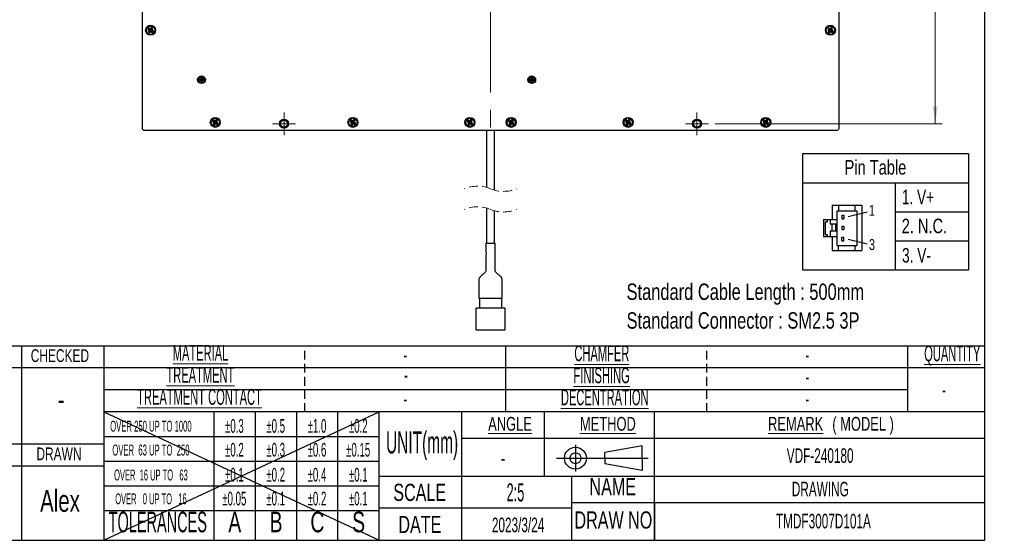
# Model space of a CAD drawing. Header units: millimetres. Extents: x 6 to 294, y 6 to 202.
# Tile 2 of 4: x 151 to 294, y 6 to 82. Entities that reach past the tile are written whole.
import ezdxf

# ---------------------------------------------------------------- set-up
doc = ezdxf.new("R2010")
doc.units = ezdxf.units.MM
doc.linetypes.add('CENTERX2', pattern=[20.32, 12.7, -2.54, 2.54, -2.54])
doc.linetypes.add('HIDDEN', pattern=[1.905, 1.27, -0.635])
doc.styles.add('SLDTEXTSTYLE0', font='TXT', dxfattribs={"width": 0.75})
doc.styles.add('SLDTEXTSTYLE1', font='TXT', dxfattribs={"width": 0.7})
doc.styles.add('SLDTEXTSTYLE2', font='TXT', dxfattribs={"width": 0.605})
doc.styles.add('SLDTEXTSTYLE3', font='TXT', dxfattribs={"width": 0.525})
doc.styles.add('SLDTEXTSTYLE4', font='TXT', dxfattribs={"width": 0.515789})
doc.styles.add('SLDTEXTSTYLE5', font='TXT', dxfattribs={"width": 0.514474})
doc.dimstyles.new('SLDDIMSTYLE0', dxfattribs={"dimtxt": 2.116667, "dimasz": 2.5, "dimexe": 0, "dimexo": 0.0625, "dimgap": 0.529167, "dimtad": 1, "dimdec": 1, "dimlfac": 2.5, "dimrnd": 1e-09, "dimzin": 4, "dimdsep": 46, "dimtxsty": 'SLDTEXTSTYLE0', "dimsah": 1, "dimcen": 0.09, "dimadec": 0, "dimazin": 1, "dimtfac": 1, "dimtdec": 1, "dimtofl": 0, "dimtmove": 0, "dimatfit": 3, "dimfxl": 1, "dimfrac": 2, "dimtolj": 1, "dimtzin": 12, "dimarcsym": 0})

# ---------------------------------------------------------------- blocks, each defined once
blk = doc.blocks.new('SW_NOTE_0')
at = {"color": 0, "linetype": 'Continuous', "lineweight": 0, "char_height": 2.3813, "attachment_point": 1, "style": 'SLDTEXTSTYLE0'}
for s, insert in [('Standard Cable Length : 500mm', (0, 3.07)), ('Standard Connector : SM2.5 3P', (0, -1.11))]:
    blk.add_mtext(s, dxfattribs=dict(at, insert=insert))
blk = doc.blocks.new('SW_NOTE_2')
at = {"color": 0, "linetype": 'Continuous', "lineweight": 0, "char_height": 2, "attachment_point": 2, "style": 'SLDTEXTSTYLE1'}
for s, insert in [('\\LREMARK', (4.5, 2.58)), ('( MODEL )', (14.3, 2.58))]:
    blk.add_mtext(s, dxfattribs=dict(at, insert=insert))
blk = doc.blocks.new('_D_8')
at = {"color": 7, "linetype": 'Continuous', "lineweight": 18}
for p, q in [((251.98, 142.21), (284.94, 142.21)), ((283.94, 142.21), (283.94, 67.01)), ((251.98, 67.01), (284.94, 67.01))]:
    blk.add_line(p, q, dxfattribs=at)
for points in [[(283.94, 142.21), (283.59, 139.71), (284.29, 139.71)], [(283.94, 67.01), (284.29, 69.51), (283.59, 69.51)]]:
    blk.add_solid(points, dxfattribs=at)
at = {"color": 7, "linetype": 'Continuous', "lineweight": 18, "insert": (281.22, 101.79), "char_height": 2.117, "attachment_point": 1, "rotation": 90, "style": 'SLDTEXTSTYLE0'}
blk.add_mtext('188.0', dxfattribs=at)
blk = doc.blocks.new('SW_CENTERMARKSYMBOL_4')
at = {"color": 0, "linetype": 'Continuous', "lineweight": 18}
for p, q in [((0, 1), (0, 1.66)), ((-1, 0), (-1.66, 0)), ((0, 0), (-1, 0)), ((0, 0), (0, 1)), ((0, 0), (0, -1)), ((0, 0), (1, 0)), ((1, 0), (1.66, 0)), ((0, -1), (0, -1.66))]:
    blk.add_line(p, q, dxfattribs=at)
blk = doc.blocks.new('SW_CENTERMARKSYMBOL_5')
at = {"color": 0, "linetype": 'Continuous', "lineweight": 18}
for p, q in [((0, 1), (0, 1.66)), ((-1, 0), (-1.66, 0)), ((0, 0), (-1, 0)), ((0, 0), (0, 1)), ((0, 0), (0, -1)), ((0, 0), (1, 0)), ((1, 0), (1.66, 0)), ((0, -1), (0, -1.66))]:
    blk.add_line(p, q, dxfattribs=at)

msp = doc.modelspace()

# ---------------------------------------------------------------- linework, layer by layer
at = {"color": 7, "linetype": 'Continuous', "lineweight": 25}
for p, q in [((291.144, 6.453), (291.144, 199.039)), ((168.716, 66.212), (168.716, 143.012)), ((269.916, 143.012), (269.916, 66.212)), ((169.642, 80.927), (169.514, 80.724)), ((169.637, 80.752), (169.514, 80.724)), ((169.514, 80.724), (169.751, 80.575)), ((169.751, 80.575), (169.601, 80.338)), ((169.724, 80.366), (169.601, 80.338)), ((169.601, 80.338), (169.804, 80.21)), ((169.67, 80.804), (169.637, 80.752)), ((169.637, 80.752), (169.873, 80.602)), ((169.879, 80.777), (169.642, 80.927)), ((169.67, 80.804), (169.642, 80.927)), ((169.907, 80.655), (169.67, 80.804)), ((169.873, 80.602), (169.724, 80.366)), ((169.724, 80.366), (169.776, 80.333)), ((169.873, 80.602), (169.751, 80.575)), ((169.776, 80.333), (169.926, 80.569)), ((169.776, 80.333), (169.804, 80.21)), ((169.804, 80.21), (169.953, 80.446)), ((170.028, 81.014), (169.879, 80.777)), ((169.907, 80.655), (169.879, 80.777)), ((170.056, 80.891), (169.907, 80.655)), ((169.926, 80.569), (169.953, 80.446)), ((169.926, 80.569), (170.162, 80.42)), ((169.953, 80.446), (170.19, 80.297)), ((169.959, 80.622), (170.108, 80.858)), ((169.959, 80.622), (170.082, 80.649)), ((170.195, 80.472), (169.959, 80.622)), ((170.231, 80.886), (170.028, 81.014)), ((170.056, 80.891), (170.028, 81.014)), ((170.108, 80.858), (170.056, 80.891)), ((170.082, 80.649), (170.231, 80.886)), ((170.318, 80.5), (170.082, 80.649)), ((170.108, 80.858), (170.231, 80.886)), ((170.162, 80.42), (170.195, 80.472)), ((170.162, 80.42), (170.19, 80.297)), ((170.19, 80.297), (170.318, 80.5)), ((170.195, 80.472), (170.318, 80.5)), ((268.442, 80.927), (268.314, 80.724)), ((268.437, 80.752), (268.314, 80.724)), ((268.314, 80.724), (268.551, 80.575)), ((268.551, 80.575), (268.401, 80.338)), ((268.524, 80.366), (268.401, 80.338)), ((268.401, 80.338), (268.604, 80.21)), ((268.47, 80.804), (268.437, 80.752)), ((268.437, 80.752), (268.673, 80.602)), ((268.679, 80.777), (268.442, 80.927)), ((268.47, 80.804), (268.442, 80.927)), ((268.707, 80.655), (268.47, 80.804)), ((268.673, 80.602), (268.524, 80.366)), ((268.524, 80.366), (268.576, 80.333)), ((268.673, 80.602), (268.551, 80.575)), ((268.576, 80.333), (268.726, 80.569)), ((268.576, 80.333), (268.604, 80.21)), ((268.604, 80.21), (268.753, 80.446)), ((268.828, 81.014), (268.679, 80.777)), ((268.707, 80.655), (268.679, 80.777)), ((268.856, 80.891), (268.707, 80.655)), ((268.726, 80.569), (268.753, 80.446)), ((268.726, 80.569), (268.962, 80.42)), ((268.753, 80.446), (268.99, 80.297)), ((268.759, 80.622), (268.908, 80.858)), ((268.759, 80.622), (268.882, 80.649)), ((268.995, 80.472), (268.759, 80.622)), ((269.031, 80.886), (268.828, 81.014)), ((268.856, 80.891), (268.828, 81.014)), ((268.908, 80.858), (268.856, 80.891)), ((268.882, 80.649), (269.031, 80.886)), ((269.118, 80.5), (268.882, 80.649)), ((268.908, 80.858), (269.031, 80.886)), ((268.962, 80.42), (268.995, 80.472)), ((268.962, 80.42), (268.99, 80.297)), ((268.99, 80.297), (269.118, 80.5)), ((268.995, 80.472), (269.118, 80.5)), ((177.226, 73.502), (176.996, 73.502)), ((176.996, 73.502), (176.996, 73.322)), ((177.085, 73.413), (176.996, 73.502)), ((177.085, 73.411), (176.996, 73.322)), ((176.996, 73.322), (177.226, 73.322)), ((177.315, 73.413), (177.085, 73.413)), ((177.085, 73.413), (177.085, 73.411)), ((177.085, 73.411), (177.315, 73.411)), ((177.406, 73.732), (177.226, 73.732)), ((177.226, 73.732), (177.226, 73.502)), ((177.315, 73.643), (177.226, 73.732)), ((177.315, 73.413), (177.226, 73.502)), ((177.315, 73.411), (177.226, 73.322)), ((177.226, 73.322), (177.226, 73.092)), ((177.315, 73.181), (177.226, 73.092)), ((177.226, 73.092), (177.406, 73.092)), ((177.317, 73.643), (177.315, 73.643)), ((177.315, 73.643), (177.315, 73.413)), ((177.315, 73.411), (177.315, 73.181)), ((177.315, 73.181), (177.317, 73.181)), ((177.317, 73.643), (177.406, 73.732)), ((177.317, 73.413), (177.317, 73.643)), ((177.317, 73.413), (177.406, 73.502)), ((177.547, 73.413), (177.317, 73.413)), ((177.317, 73.411), (177.406, 73.322)), ((177.317, 73.411), (177.547, 73.411)), ((177.317, 73.181), (177.317, 73.411)), ((177.317, 73.181), (177.406, 73.092)), ((177.406, 73.502), (177.406, 73.732)), ((177.636, 73.502), (177.406, 73.502)), ((177.406, 73.092), (177.406, 73.322)), ((177.406, 73.322), (177.636, 73.322)), ((177.547, 73.413), (177.636, 73.502)), ((177.547, 73.411), (177.547, 73.413)), ((177.547, 73.411), (177.636, 73.322)), ((177.636, 73.322), (177.636, 73.502)), ((225.226, 73.502), (224.996, 73.502)), ((224.996, 73.502), (224.996, 73.322)), ((225.085, 73.413), (224.996, 73.502)), ((225.085, 73.411), (224.996, 73.322)), ((224.996, 73.322), (225.226, 73.322)), ((225.315, 73.413), (225.085, 73.413)), ((225.085, 73.413), (225.085, 73.411)), ((225.085, 73.411), (225.315, 73.411)), ((225.406, 73.732), (225.226, 73.732)), ((225.226, 73.732), (225.226, 73.502)), ((225.315, 73.643), (225.226, 73.732)), ((225.315, 73.413), (225.226, 73.502)), ((225.315, 73.411), (225.226, 73.322)), ((225.226, 73.322), (225.226, 73.092)), ((225.315, 73.181), (225.226, 73.092)), ((225.226, 73.092), (225.406, 73.092)), ((225.317, 73.643), (225.315, 73.643)), ((225.315, 73.643), (225.315, 73.413)), ((225.315, 73.411), (225.315, 73.181)), ((225.315, 73.181), (225.317, 73.181)), ((225.317, 73.643), (225.406, 73.732)), ((225.317, 73.413), (225.317, 73.643)), ((225.317, 73.413), (225.406, 73.502)), ((225.547, 73.413), (225.317, 73.413)), ((225.317, 73.411), (225.406, 73.322)), ((225.317, 73.411), (225.547, 73.411)), ((225.317, 73.181), (225.317, 73.411)), ((225.317, 73.181), (225.406, 73.092)), ((225.406, 73.502), (225.406, 73.732)), ((225.636, 73.502), (225.406, 73.502)), ((225.406, 73.092), (225.406, 73.322)), ((225.406, 73.322), (225.636, 73.322)), ((225.547, 73.413), (225.636, 73.502)), ((225.547, 73.411), (225.547, 73.413)), ((225.547, 73.411), (225.636, 73.322)), ((225.636, 73.322), (225.636, 73.502)), ((179.042, 67.527), (178.914, 67.324)), ((179.037, 67.352), (178.914, 67.324)), ((178.914, 67.324), (179.151, 67.175)), ((179.07, 67.404), (179.037, 67.352)), ((179.037, 67.352), (179.273, 67.202)), ((179.279, 67.377), (179.042, 67.527)), ((179.07, 67.404), (179.042, 67.527)), ((179.307, 67.255), (179.07, 67.404)), ((179.428, 67.614), (179.279, 67.377)), ((179.307, 67.255), (179.279, 67.377)), ((179.456, 67.491), (179.307, 67.255)), ((179.359, 67.222), (179.508, 67.458)), ((179.631, 67.486), (179.428, 67.614)), ((179.456, 67.491), (179.428, 67.614)), ((179.508, 67.458), (179.456, 67.491)), ((179.482, 67.249), (179.631, 67.486)), ((179.508, 67.458), (179.631, 67.486)), ((199.042, 67.527), (198.914, 67.324)), ((199.037, 67.352), (198.914, 67.324)), ((198.914, 67.324), (199.151, 67.175)), ((199.07, 67.404), (199.037, 67.352)), ((199.037, 67.352), (199.273, 67.202)), ((199.279, 67.377), (199.042, 67.527)), ((199.07, 67.404), (199.042, 67.527)), ((199.307, 67.255), (199.07, 67.404)), ((199.428, 67.614), (199.279, 67.377)), ((199.307, 67.255), (199.279, 67.377)), ((199.456, 67.491), (199.307, 67.255)), ((199.359, 67.222), (199.508, 67.458)), ((199.631, 67.486), (199.428, 67.614)), ((199.456, 67.491), (199.428, 67.614)), ((199.508, 67.458), (199.456, 67.491)), ((199.482, 67.249), (199.631, 67.486)), ((199.508, 67.458), (199.631, 67.486)), ((216.042, 67.527), (215.914, 67.324)), ((216.037, 67.352), (215.914, 67.324)), ((215.914, 67.324), (216.151, 67.175)), ((216.07, 67.404), (216.037, 67.352)), ((216.037, 67.352), (216.273, 67.202)), ((216.279, 67.377), (216.042, 67.527)), ((216.07, 67.404), (216.042, 67.527)), ((216.307, 67.255), (216.07, 67.404)), ((216.428, 67.614), (216.279, 67.377)), ((216.307, 67.255), (216.279, 67.377)), ((216.456, 67.491), (216.307, 67.255)), ((216.359, 67.222), (216.508, 67.458)), ((216.631, 67.486), (216.428, 67.614)), ((216.456, 67.491), (216.428, 67.614)), ((216.508, 67.458), (216.456, 67.491)), ((216.482, 67.249), (216.631, 67.486)), ((216.508, 67.458), (216.631, 67.486)), ((222.042, 67.527), (221.914, 67.324)), ((222.037, 67.352), (221.914, 67.324)), ((221.914, 67.324), (222.151, 67.175)), ((222.07, 67.404), (222.037, 67.352)), ((222.037, 67.352), (222.273, 67.202)), ((222.279, 67.377), (222.042, 67.527)), ((222.07, 67.404), (222.042, 67.527)), ((222.307, 67.255), (222.07, 67.404)), ((222.428, 67.614), (222.279, 67.377)), ((222.307, 67.255), (222.279, 67.377)), ((222.456, 67.491), (222.307, 67.255)), ((222.359, 67.222), (222.508, 67.458)), ((222.631, 67.486), (222.428, 67.614)), ((222.456, 67.491), (222.428, 67.614)), ((222.508, 67.458), (222.456, 67.491)), ((222.482, 67.249), (222.631, 67.486)), ((222.508, 67.458), (222.631, 67.486)), ((239.042, 67.527), (238.914, 67.324)), ((239.037, 67.352), (238.914, 67.324)), ((238.914, 67.324), (239.151, 67.175)), ((239.07, 67.404), (239.037, 67.352)), ((239.037, 67.352), (239.273, 67.202)), ((239.279, 67.377), (239.042, 67.527)), ((239.07, 67.404), (239.042, 67.527)), ((239.307, 67.255), (239.07, 67.404)), ((239.428, 67.614), (239.279, 67.377)), ((239.307, 67.255), (239.279, 67.377)), ((239.456, 67.491), (239.307, 67.255)), ((239.359, 67.222), (239.508, 67.458)), ((239.631, 67.486), (239.428, 67.614)), ((239.456, 67.491), (239.428, 67.614)), ((239.508, 67.458), (239.456, 67.491)), ((239.482, 67.249), (239.631, 67.486)), ((239.508, 67.458), (239.631, 67.486)), ((259.042, 67.527), (258.914, 67.324)), ((259.037, 67.352), (258.914, 67.324)), ((258.914, 67.324), (259.151, 67.175)), ((259.07, 67.404), (259.037, 67.352)), ((259.037, 67.352), (259.273, 67.202)), ((259.279, 67.377), (259.042, 67.527)), ((259.07, 67.404), (259.042, 67.527)), ((259.307, 67.255), (259.07, 67.404)), ((259.428, 67.614), (259.279, 67.377)), ((259.307, 67.255), (259.279, 67.377)), ((259.456, 67.491), (259.307, 67.255)), ((259.359, 67.222), (259.508, 67.458)), ((259.631, 67.486), (259.428, 67.614)), ((259.456, 67.491), (259.428, 67.614)), ((259.508, 67.458), (259.456, 67.491)), ((259.482, 67.249), (259.631, 67.486)), ((259.508, 67.458), (259.631, 67.486)), ((168.716, 66.212), (168.916, 66.012)), ((269.716, 66.012), (168.916, 66.012)), ((179.151, 67.175), (179.001, 66.938)), ((179.124, 66.966), (179.001, 66.938)), ((179.001, 66.938), (179.204, 66.81)), ((179.273, 67.202), (179.124, 66.966)), ((179.124, 66.966), (179.176, 66.933)), ((179.273, 67.202), (179.151, 67.175)), ((179.176, 66.933), (179.326, 67.169)), ((179.176, 66.933), (179.204, 66.81)), ((179.204, 66.81), (179.353, 67.046)), ((179.326, 67.169), (179.353, 67.046)), ((179.326, 67.169), (179.562, 67.02)), ((179.353, 67.046), (179.59, 66.897)), ((179.359, 67.222), (179.482, 67.249)), ((179.595, 67.072), (179.359, 67.222)), ((179.718, 67.1), (179.482, 67.249)), ((179.562, 67.02), (179.595, 67.072)), ((179.562, 67.02), (179.59, 66.897)), ((179.59, 66.897), (179.718, 67.1)), ((179.595, 67.072), (179.718, 67.1)), ((199.151, 67.175), (199.001, 66.938)), ((199.124, 66.966), (199.001, 66.938)), ((199.001, 66.938), (199.204, 66.81)), ((199.273, 67.202), (199.124, 66.966)), ((199.124, 66.966), (199.176, 66.933)), ((199.273, 67.202), (199.151, 67.175)), ((199.176, 66.933), (199.326, 67.169)), ((199.176, 66.933), (199.204, 66.81)), ((199.204, 66.81), (199.353, 67.046)), ((199.326, 67.169), (199.353, 67.046)), ((199.326, 67.169), (199.562, 67.02)), ((199.353, 67.046), (199.59, 66.897)), ((199.359, 67.222), (199.482, 67.249)), ((199.595, 67.072), (199.359, 67.222)), ((199.718, 67.1), (199.482, 67.249)), ((199.562, 67.02), (199.595, 67.072)), ((199.562, 67.02), (199.59, 66.897)), ((199.59, 66.897), (199.718, 67.1)), ((199.595, 67.072), (199.718, 67.1)), ((216.151, 67.175), (216.001, 66.938)), ((216.124, 66.966), (216.001, 66.938)), ((216.001, 66.938), (216.204, 66.81)), ((216.273, 67.202), (216.124, 66.966)), ((216.124, 66.966), (216.176, 66.933)), ((216.273, 67.202), (216.151, 67.175)), ((216.176, 66.933), (216.326, 67.169)), ((216.176, 66.933), (216.204, 66.81)), ((216.204, 66.81), (216.353, 67.046)), ((216.326, 67.169), (216.353, 67.046)), ((216.326, 67.169), (216.562, 67.02)), ((216.353, 67.046), (216.59, 66.897)), ((216.359, 67.222), (216.482, 67.249)), ((216.595, 67.072), (216.359, 67.222)), ((216.718, 67.1), (216.482, 67.249)), ((216.562, 67.02), (216.595, 67.072)), ((216.562, 67.02), (216.59, 66.897)), ((216.59, 66.897), (216.718, 67.1)), ((216.595, 67.072), (216.718, 67.1)), ((218.716, 66.012), (218.716, 57.766)), ((219.916, 57.354), (219.916, 66.012)), ((222.151, 67.175), (222.001, 66.938)), ((222.124, 66.966), (222.001, 66.938)), ((222.001, 66.938), (222.204, 66.81)), ((222.273, 67.202), (222.124, 66.966)), ((222.124, 66.966), (222.176, 66.933)), ((222.273, 67.202), (222.151, 67.175)), ((222.176, 66.933), (222.326, 67.169)), ((222.176, 66.933), (222.204, 66.81)), ((222.204, 66.81), (222.353, 67.046)), ((222.326, 67.169), (222.353, 67.046)), ((222.326, 67.169), (222.562, 67.02)), ((222.353, 67.046), (222.59, 66.897)), ((222.359, 67.222), (222.482, 67.249)), ((222.595, 67.072), (222.359, 67.222)), ((222.718, 67.1), (222.482, 67.249)), ((222.562, 67.02), (222.595, 67.072)), ((222.562, 67.02), (222.59, 66.897)), ((222.59, 66.897), (222.718, 67.1)), ((222.595, 67.072), (222.718, 67.1)), ((239.151, 67.175), (239.001, 66.938)), ((239.124, 66.966), (239.001, 66.938)), ((239.001, 66.938), (239.204, 66.81)), ((239.273, 67.202), (239.124, 66.966)), ((239.124, 66.966), (239.176, 66.933)), ((239.273, 67.202), (239.151, 67.175)), ((239.176, 66.933), (239.326, 67.169)), ((239.176, 66.933), (239.204, 66.81)), ((239.204, 66.81), (239.353, 67.046)), ((239.326, 67.169), (239.353, 67.046)), ((239.326, 67.169), (239.562, 67.02)), ((239.353, 67.046), (239.59, 66.897)), ((239.359, 67.222), (239.482, 67.249)), ((239.595, 67.072), (239.359, 67.222)), ((239.718, 67.1), (239.482, 67.249)), ((239.562, 67.02), (239.595, 67.072)), ((239.562, 67.02), (239.59, 66.897)), ((239.59, 66.897), (239.718, 67.1)), ((239.595, 67.072), (239.718, 67.1)), ((259.151, 67.175), (259.001, 66.938)), ((259.124, 66.966), (259.001, 66.938)), ((259.001, 66.938), (259.204, 66.81)), ((259.273, 67.202), (259.124, 66.966)), ((259.124, 66.966), (259.176, 66.933)), ((259.273, 67.202), (259.151, 67.175)), ((259.176, 66.933), (259.326, 67.169)), ((259.176, 66.933), (259.204, 66.81)), ((259.204, 66.81), (259.353, 67.046)), ((259.326, 67.169), (259.353, 67.046)), ((259.326, 67.169), (259.562, 67.02)), ((259.353, 67.046), (259.59, 66.897)), ((259.359, 67.222), (259.482, 67.249)), ((259.595, 67.072), (259.359, 67.222)), ((259.718, 67.1), (259.482, 67.249)), ((259.562, 67.02), (259.595, 67.072)), ((259.562, 67.02), (259.59, 66.897)), ((259.59, 66.897), (259.718, 67.1)), ((259.595, 67.072), (259.718, 67.1)), ((269.716, 66.012), (269.916, 66.212)), ((288.789, 62.64), (264.677, 62.64)), ((264.677, 62.64), (264.677, 45.795)), ((288.789, 62.64), (288.789, 45.795)), ((264.677, 58.429), (288.789, 58.429)), ((278.136, 58.429), (278.136, 45.795)), ((218.716, 54.766), (218.716, 49.646)), ((268.947, 55.181), (273.277, 55.181)), ((268.947, 55.181), (268.947, 53.079)), ((269.865, 55.181), (269.865, 54.366)), ((272.318, 54.366), (272.318, 55.181)), ((273.277, 55.181), (273.277, 48.598)), ((219.916, 49.646), (219.916, 54.354)), ((267.701, 53.079), (269.677, 53.079)), ((267.701, 53.079), (267.701, 50.612)), ((268.221, 53.079), (268.221, 52.776)), ((268.657, 53.079), (268.657, 52.395)), ((269.677, 54.366), (272.53, 54.366)), ((269.677, 49.334), (269.677, 54.366)), ((270.345, 53.707), (270.345, 53.188)), ((270.345, 53.707), (270.653, 53.707)), ((270.345, 53.188), (270.653, 53.188)), ((270.653, 53.707), (270.653, 53.188)), ((271.279, 53.522), (274.067, 54.215)), ((272.53, 54.366), (272.53, 49.334)), ((278.136, 54.218), (288.789, 54.218)), ((267.923, 52.776), (267.923, 50.922)), ((267.923, 52.776), (268.221, 52.776)), ((269.677, 52.395), (268.657, 52.395)), ((268.894, 52.395), (268.894, 51.381)), ((269.469, 52.395), (269.469, 51.381)), ((270.345, 52.14), (270.345, 51.62)), ((270.345, 52.14), (270.653, 52.14)), ((270.345, 51.62), (270.653, 51.62)), ((270.653, 52.14), (270.653, 51.62)), ((267.701, 50.612), (269.677, 50.612)), ((267.923, 50.922), (268.221, 50.922)), ((268.221, 50.922), (268.221, 50.612)), ((269.677, 51.381), (268.657, 51.381)), ((268.657, 51.381), (268.657, 50.612)), ((268.944, 50.612), (268.944, 48.598)), ((270.345, 50.54), (270.653, 50.54)), ((270.345, 50.012), (270.345, 50.54)), ((270.653, 50.012), (270.653, 50.54)), ((271.279, 50.25), (274.059, 49.555)), ((218.636, 49.646), (219.996, 49.646)), ((269.677, 49.334), (272.53, 49.334)), ((269.865, 48.598), (269.865, 49.334)), ((270.345, 50.012), (270.653, 50.012)), ((272.318, 48.598), (272.318, 49.334)), ((278.136, 50.006), (288.789, 50.006)), ((268.944, 48.598), (273.277, 48.598)), ((264.677, 45.795), (288.789, 45.795)), ((217.636, 41.646), (217.836, 41.646)), ((217.716, 41.646), (217.716, 40.226)), ((217.836, 41.646), (220.796, 41.646)), ((220.796, 41.646), (220.996, 41.646)), ((220.916, 41.646), (220.916, 40.226)), ((217.216, 37.026), (217.216, 40.226)), ((221.416, 40.226), (217.216, 40.226)), ((221.416, 40.226), (221.416, 37.026)), ((221.416, 37.026), (217.216, 37.026)), ((139.144, 34.72), (291.144, 34.72)), ((151.144, 34.72), (151.144, 6.453)), ((163.144, 34.72), (163.144, 6.453)), ((221.544, 25.12), (221.544, 34.72)), ((279.944, 25.12), (279.944, 34.72)), ((291.144, 31.52), (139.144, 31.52)), ((279.944, 28.32), (163.144, 28.32)), ((291.144, 25.12), (163.144, 25.12)), ((163.144, 25.12), (203.144, 6.453)), ((163.144, 6.453), (203.144, 25.12)), ((179.144, 6.453), (179.144, 25.12)), ((185.144, 6.453), (185.144, 25.12)), ((191.144, 6.453), (191.144, 25.12)), ((197.144, 6.453), (197.144, 25.12)), ((203.144, 6.453), (203.144, 25.12)), ((215.144, 15.786), (215.144, 25.12)), ((227.144, 15.786), (227.144, 25.12)), ((243.144, 6.453), (243.144, 25.12)), ((203.144, 21.52), (163.144, 21.52)), ((163.144, 20.453), (139.144, 20.453)), ((291.144, 21.253), (215.144, 21.253)), ((231.658, 20.314), (231.658, 16.474)), ((241.354, 20.174), (235.917, 19.205)), ((241.354, 18.394), (241.354, 20.174)), ((235.917, 18.394), (235.917, 19.205)), ((163.144, 17.253), (139.144, 17.253)), ((203.144, 17.92), (163.144, 17.92)), ((228.88, 18.394), (242.206, 18.394)), ((235.917, 18.394), (235.917, 17.583)), ((241.354, 16.614), (235.917, 17.583)), ((241.354, 18.394), (241.354, 16.614)), ((203.144, 15.786), (291.144, 15.786)), ((215.144, 6.453), (215.144, 15.786)), ((231.144, 6.453), (231.144, 15.786)), ((203.144, 14.32), (163.144, 14.32)), ((291.144, 11.92), (231.144, 11.92)), ((243.144, 11.92), (243.144, 6.453)), ((203.144, 10.72), (163.144, 10.72)), ((231.144, 11.12), (203.144, 11.12)), ((5.901, 6.453), (291.144, 6.453))]:
    msp.add_line(p, q, dxfattribs=at)
at = {"color": 7, "linetype": 'CENTERX2', "lineweight": 18}
msp.add_line((219.316, 145.212), (219.316, 64.012), dxfattribs=at)
at = {"color": 7, "linetype": 'HIDDEN', "lineweight": 25}
for p, q in [((192.344, 25.12), (192.344, 34.72)), ((250.744, 25.12), (250.744, 34.72))]:
    msp.add_line(p, q, dxfattribs=at)
at = {"color": 7, "linetype": 'Continuous', "lineweight": 25}
for centre, radius in [((169.916, 80.612), 0.72), ((169.916, 80.612), 0.6), ((268.716, 80.612), 0.72), ((268.716, 80.612), 0.6), ((177.316, 73.412), 0.56), ((177.316, 73.412), 0.48), ((225.316, 73.412), 0.56), ((225.316, 73.412), 0.48), ((179.316, 67.212), 0.72), ((179.316, 67.212), 0.6), ((189.316, 67.012), 0.66), ((189.316, 67.012), 0.5), ((199.316, 67.212), 0.72), ((199.316, 67.212), 0.6), ((216.316, 67.212), 0.72), ((216.316, 67.212), 0.6), ((222.316, 67.212), 0.72), ((222.316, 67.212), 0.6), ((239.316, 67.212), 0.72), ((239.316, 67.212), 0.6), ((249.316, 67.012), 0.66), ((249.316, 67.012), 0.5), ((259.316, 67.212), 0.72), ((259.316, 67.212), 0.6), ((231.658, 18.394), 1.6), ((231.658, 18.394), 0.8)]:
    msp.add_circle(centre, radius, dxfattribs=at)
at = {"color": 7, "linetype": 'HIDDEN', "lineweight": 18}
for centre, start, end in [((217.429, 53.03), 67.38014, 112.61986), ((221.204, 62.09), 247.38014, 292.61986), ((217.429, 50.03), 67.38014, 112.61986), ((221.204, 59.09), 247.38014, 292.61986)]:
    msp.add_arc(centre, 4.908, start, end, dxfattribs=at)
at = {"color": 7, "linetype": 'Continuous', "lineweight": 25}
for points, knots in [([(218.636, 49.646), (218.654, 48.858), (218.682, 47.651), (218.596, 46.315), (218.676, 45.649), (218.517, 45.375), (218.278, 45.153), (217.999, 44.971), (217.794, 44.766), (217.713, 44.646), (217.666, 44.551), (217.638, 44.462), (217.622, 44.374), (217.615, 44.308), (217.612, 44.25), (217.612, 44.203), (217.613, 44.163), (217.614, 44.121), (217.617, 44.08), (217.619, 44.041), (217.623, 43.996), (217.627, 43.947), (217.637, 43.853), (217.639, 43.758), (217.636, 43.651), (217.636, 43.54), (217.636, 43.425), (217.636, 43.317), (217.636, 43.262), (217.636, 43.222), (217.636, 43.196), (217.636, 43.172), (217.636, 43.113), (217.636, 42.964), (217.636, 42.463), (217.636, 42.006), (217.636, 41.646)], [0, 0, 0, 0, 0.2804608, 0.4294924, 0.4840303, 0.5103491, 0.538992, 0.5999953, 0.6291951, 0.6413814, 0.651722, 0.6669947, 0.6745744, 0.6835426, 0.6908819, 0.6952535, 0.700065, 0.7052521, 0.710275, 0.7149161, 0.7191676, 0.7264977, 0.7323374, 0.7530738, 0.7602617, 0.7705232, 0.7925908, 0.801449, 0.8090506, 0.812432, 0.8155397, 0.8183728, 0.8209314, 0.836713, 0.8715307, 1, 1, 1, 1]), ([(220.996, 43.669), (220.995, 43.705), (220.992, 43.776), (220.998, 43.891), (221.009, 43.992), (221.015, 44.071), (221.018, 44.117), (221.019, 44.163), (221.02, 44.217), (221.018, 44.294), (221.011, 44.375), (220.996, 44.452), (220.978, 44.511), (220.962, 44.557), (220.943, 44.598), (220.921, 44.64), (220.892, 44.686), (220.839, 44.759), (220.701, 44.908), (220.461, 45.085), (220.224, 45.264), (220.086, 45.424), (220.017, 45.548), (219.966, 45.771), (220.013, 46.118), (219.986, 46.668), (219.986, 47.428), (219.99, 48.451), (219.994, 49.219), (219.996, 49.646)], [0, 0, 0, 0, 0.0170017, 0.0333616, 0.0540731, 0.0650291, 0.0704857, 0.0758782, 0.0863119, 0.0959245, 0.1122083, 0.1244524, 0.1328986, 0.1411433, 0.1471749, 0.1544782, 0.1630569, 0.1729385, 0.1967924, 0.2581732, 0.3130354, 0.3357603, 0.3569759, 0.3791368, 0.4421806, 0.5188012, 0.6386422, 0.7992575, 1, 1, 1, 1]), ([(220.994, 43.788), (220.994, 43.794), (220.994, 43.801), (220.994, 43.797), (220.994, 43.797)], [0, 0, 0, 0, 0.9868249, 1, 1, 1, 1]), ([(220.996, 41.646), (220.997, 42.047), (220.997, 42.615), (220.995, 43.261), (220.997, 43.523), (220.996, 43.634), (220.996, 43.687), (220.995, 43.723), (220.994, 43.745)], [0, 0, 0, 0, 0.5730608, 0.8109272, 0.9238781, 0.9481735, 0.9684547, 1, 1, 1, 1])]:
    msp.add_open_spline(points, degree=3, knots=knots, dxfattribs=at)

# ---------------------------------------------------------------- block references
at = {"color": 7, "linetype": 'Continuous', "lineweight": 18}
for name, p in [('SW_CENTERMARKSYMBOL_5', (189.316, 67.012)), ('SW_CENTERMARKSYMBOL_4', (249.316, 67.012))]:
    msp.add_blockref(name, p, dxfattribs=at)
at = {"color": 7, "linetype": 'Continuous', "lineweight": 0}
for name, p in [('SW_NOTE_0', (239.087, 40.715)), ('SW_NOTE_2', (259.158, 21.811))]:
    msp.add_blockref(name, p, dxfattribs=at)

# ---------------------------------------------------------------- texts
for s, insert, char_height, attachment_point, style in [('Pin Table', (270.769, 61.733), 2.1167, 1, 'SLDTEXTSTYLE0'), ('1. V+', (279.094, 57.416), 2.1167, 1, 'SLDTEXTSTYLE1'), ('1', (274.307, 55.215), 1.587, 1, 'SLDTEXTSTYLE0'), ('2. N.C.', (279.07, 53.213), 2.1167, 1, 'SLDTEXTSTYLE0'), ('3', (274.307, 50.247), 1.587, 1, 'SLDTEXTSTYLE0'), ('3. V-', (279.128, 48.948), 2.1167, 1, 'SLDTEXTSTYLE1'), ('\\LMATERIAL', (177.173, 34.852), 2.3, 2, 'SLDTEXTSTYLE3'), ('\\LCHAMFER', (235.495, 34.788), 2.3, 2, 'SLDTEXTSTYLE3'), ('\\LQUANTITY', (286.421, 34.773), 2.3, 2, 'SLDTEXTSTYLE3'), ('CHECKED', (156.738, 34.232), 1.8521, 2, 'SLDTEXTSTYLE1'), ('-', (206.953, 34.589), 2.3, 2, 'SLDTEXTSTYLE3'), ('-', (265.353, 34.589), 2.3, 2, 'SLDTEXTSTYLE3'), ('\\LTREATMENT', (177.156, 31.652), 2.3, 2, 'SLDTEXTSTYLE3'), ('\\LFINISHING', (235.462, 31.588), 2.3, 2, 'SLDTEXTSTYLE3'), ('-', (207.022, 31.652), 2.3, 2, 'SLDTEXTSTYLE3'), ('-', (265.353, 31.389), 2.3, 2, 'SLDTEXTSTYLE3'), ('\\LTREATMENT CONTACT', (177.025, 28.452), 2.3, 2, 'SLDTEXTSTYLE3'), ('\\LDECENTRATION', (235.915, 28.388), 2.3, 2, 'SLDTEXTSTYLE3'), ('-', (285.202, 29.507), 2.3, 2, 'SLDTEXTSTYLE3'), ('-', (156.916, 28.548), 3.175, 2, 'SLDTEXTSTYLE1'), ('-', (206.953, 28.189), 2.3, 2, 'SLDTEXTSTYLE3'), ('-', (265.353, 28.189), 2.3, 2, 'SLDTEXTSTYLE3'), ('\\LANGLE', (222.15, 24.389), 2, 2, 'SLDTEXTSTYLE1'), ('\\LMETHOD', (236.373, 24.389), 2, 2, 'SLDTEXTSTYLE1'), ('OVER 250 UP TO 1000', (169.966, 23.836), 1.5875, 2, 'SLDTEXTSTYLE3'), ('±0.3', (182.096, 24.084), 2, 2, 'SLDTEXTSTYLE3'), ('±0.5', (188.096, 24.084), 2, 2, 'SLDTEXTSTYLE3'), ('±1.0', (194.096, 24.084), 2, 2, 'SLDTEXTSTYLE3'), ('±0.2', (200.096, 24.084), 2, 2, 'SLDTEXTSTYLE3'), ('UNIT(mm)', (209.373, 22.283), 3.2, 2, 'SLDTEXTSTYLE3'), ('OVER  63 UP TO  250', (169.966, 20.369), 1.5875, 2, 'SLDTEXTSTYLE3'), ('±0.2', (182.096, 20.618), 2, 2, 'SLDTEXTSTYLE3'), ('±0.3', (188.096, 20.618), 2, 2, 'SLDTEXTSTYLE3'), ('±0.6', (194.096, 20.618), 2, 2, 'SLDTEXTSTYLE3'), ('±0.15', (200.082, 20.618), 2, 2, 'SLDTEXTSTYLE3'), ('DRAWN', (156.599, 19.95), 1.8521, 2, 'SLDTEXTSTYLE1'), ('VDF-240180', (267.217, 19.831), 2.1167, 2, 'SLDTEXTSTYLE2'), ('±0.1', (182.096, 16.991), 2, 2, 'SLDTEXTSTYLE3'), ('±0.2', (188.096, 16.991), 2, 2, 'SLDTEXTSTYLE3'), ('±0.4', (194.096, 16.991), 2, 2, 'SLDTEXTSTYLE3'), ('±0.1', (200.096, 16.991), 2, 2, 'SLDTEXTSTYLE3'), ('-', (221.124, 19.393), 2, 2, 'SLDTEXTSTYLE1'), ('OVER  16 UP TO   63', (169.966, 16.743), 1.5875, 2, 'SLDTEXTSTYLE4'), ('SCALE', (209.022, 14.676), 2.5, 2, 'SLDTEXTSTYLE1'), ('2:5', (222.936, 14.746), 2.6458, 2, 'SLDTEXTSTYLE3'), ('NAME', (237.081, 15.492), 2.5, 2, 'SLDTEXTSTYLE1'), ('DRAWING', (267.236, 14.959), 2.1167, 2, 'SLDTEXTSTYLE2'), ('Alex', (156.752, 13.777), 3.175, 2, 'SLDTEXTSTYLE1'), ('OVER   0 UP TO   16', (169.966, 13.276), 1.5875, 2, 'SLDTEXTSTYLE5'), ('±0.05', (182.082, 13.524), 2, 2, 'SLDTEXTSTYLE3'), ('±0.1', (188.096, 13.524), 2, 2, 'SLDTEXTSTYLE3'), ('±0.2', (194.096, 13.524), 2, 2, 'SLDTEXTSTYLE3'), ('±0.1', (200.096, 13.524), 2, 2, 'SLDTEXTSTYLE3'), ('TOLERANCES', (170.966, 10.622), 3, 2, 'SLDTEXTSTYLE3'), ('A', (182.15, 10.622), 3, 2, 'SLDTEXTSTYLE1'), ('B', (188.15, 10.622), 3, 2, 'SLDTEXTSTYLE1'), ('C', (194.15, 10.622), 3, 2, 'SLDTEXTSTYLE1'), ('S', (200.15, 10.622), 3, 2, 'SLDTEXTSTYLE1'), ('DRAW NO.', (237.498, 10.658), 2.5, 2, 'SLDTEXTSTYLE1'), ('TMDF3007D101A', (267.689, 10.307), 2.11667, 2, 'SLDTEXTSTYLE2'), ('DATE', (209.047, 10.009), 2.5, 2, 'SLDTEXTSTYLE1'), ('2023/3/24', (223.325, 9.752), 2.1167, 2, 'SLDTEXTSTYLE2')]:
    msp.add_mtext(s, dxfattribs=dict(at, insert=insert, char_height=char_height, attachment_point=attachment_point, style=style))

# ---------------------------------------------------------------- dimensions: what is measured, and where the dimension line sits
at = {"color": 7, "linetype": 'Continuous', "lineweight": 18}
dim = msp.add_linear_dim(base=(283.944, 67.012), p1=(250.976, 142.212), p2=(250.976, 67.012), angle=90, dimstyle='SLDDIMSTYLE0', dxfattribs=at)
dim.commit()
dim.dimension.update_dxf_attribs({"geometry": '_D_8', "text_midpoint": (283.944, 105.306), "dimtype": 160})

doc.saveas('drawing.dxf')
